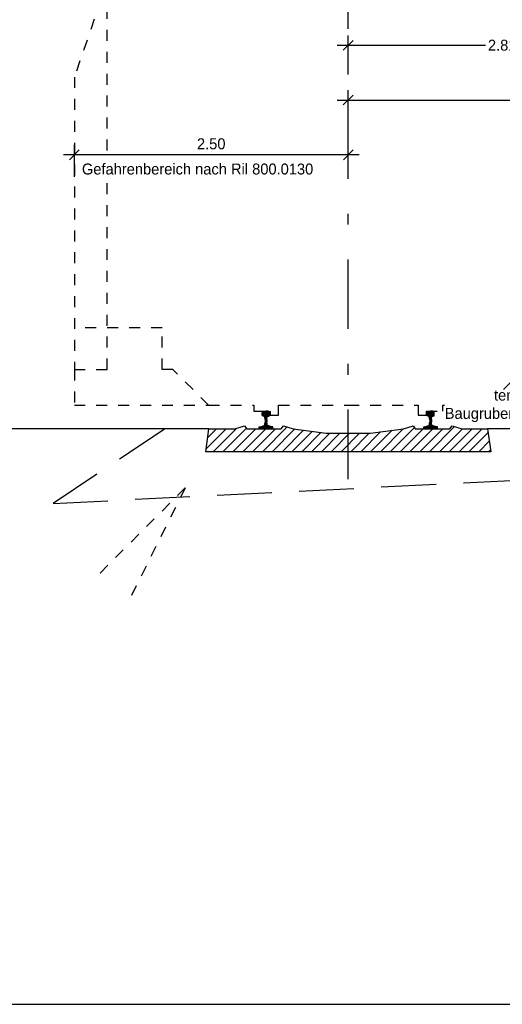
# Model space of a CAD drawing. Header units: metres. Extents: x -8 to 484, y -254 to 116.
# Tile 80 of 172: x 142.43 to 146.83, y -38.7 to -29.71. Entities that reach past the tile are written whole.
import ezdxf

# ---------------------------------------------------------------- set-up
doc = ezdxf.new("R2010")
doc.units = ezdxf.units.M
doc.linetypes.add('STRICHLINIE', pattern=[0.75, 0.5, -0.25])
doc.linetypes.add('STRICHPUNKT', pattern=[25.4, 12.7, -6.35, 0, -6.35])
for name, color, linetype in [('GTU_A_Druckbereich', 7, 'STRICHPUNKT'), ('GTU_A_Gleisachse', 7, 'STRICHPUNKT'), ('GTU_A_Lichtraumprofil', 252, 'Continuous'), ('GTU_B', 253, 'Continuous'), ('GTU_B_Bemaßung', 253, 'Continuous'), ('GTU_P_Baugrube_Beschriftung', 11, 'Continuous'), ('GTU_P_Bemaßung', 1, 'Continuous')]:
    doc.layers.add(name, color=color, linetype=linetype)
doc.layers.add('GTU_A_Hilfslayer', color=3, linetype='Continuous', plot=False)
doc.styles.add('PROVI', font='PROVI.SHX')
doc.dimstyles.new('1zu50', dxfattribs={"dimscale": 0.5, "dimtxt": 0.2, "dimasz": 0.18, "dimexe": 0.18, "dimexo": 0.02, "dimgap": 0.09, "dimtad": 0, "dimtih": 1, "dimtoh": 1, "dimzin": 4, "dimdsep": 46, "dimtxsty": 'PROVI', "dimblk1": 'OBLIQUE', "dimblk2": 'OBLIQUE', "dimsah": 1, "dimcen": 0.3, "dimdle": 0.2, "dimclrd": 256, "dimclre": 256, "dimclrt": 256, "dimadec": 0, "dimazin": 0, "dimtfac": 1, "dimtdec": 4, "dimtofl": 0, "dimtmove": 2, "dimatfit": 3, "dimldrblk": 'NONE', "dimfxl": 0.4, "dimfxlon": 1, "dimtfill": 1, "dimtfillclr": 256, "dimtolj": 1, "dimtzin": 0, "dimlwd": -1, "dimlwe": -1, "dimarcsym": 0})

# ---------------------------------------------------------------- blocks, each defined once
blk = doc.blocks.new('Lira_250m GC mit_Ola')
at = {"layer": 'GTU_A_Lichtraumprofil', "linetype": 'ByBlock', "lineweight": -3, "ltscale": 5}
blk.add_line((-1.1245, 4.2809), (-1.3245, 4.2809), dxfattribs=at)
at = {"layer": 'GTU_A_Lichtraumprofil', "linetype": 'STRICHLINIE', "ltscale": 0.2}
for points in [[(2.26, 4.9), (2.26, 5.85), (1.86, 6.15), (0.75, 6.15), (-0.36, 6.15), (-0.76, 5.85), (-0.76, 4.9)], [(2.22, 4.9), (2.22, 5.35), (1.82, 5.65), (0.75, 5.65), (-0.32, 5.65), (-0.72, 5.35), (-0.72, 4.9)], [(0.75, 0.055), (1.3875, 0.055), (1.3875, -0.038), (1.4625, -0.038), (1.4625, 0), (1.6125, 0), (1.6125, 0.055), (2.025, 0.055), (3.25, 0.055), (3.25, 0.38), (3.25, 3.05), (2.61, 4.9), (-1.11, 4.9), (-1.75, 3.05), (-1.75, 0.38), (-1.75, 0.055), (-0.525, 0.055), (-0.1125, 0.055), (-0.1125, 0), (0.0375, 0), (0.0375, -0.038), (0.1125, -0.038), (0.1125, 0.055), (0.75, 0.055)], [(-1.75, 0.38), (-1.45, 0.38), (-1.45, 3.9172)], [(3.25, 0.38), (2.95, 0.38), (2.95, 3.9172)], [(-0.525, 0.055), (-0.85, 0.38), (-0.95, 0.38), (-0.95, 0.76), (-1.75, 0.76)], [(2.025, 0.055), (2.35, 0.38), (2.45, 0.38), (2.45, 0.76), (3.25, 0.76)]]:
    blk.add_lwpolyline(points, dxfattribs=at)
at = {"layer": 'GTU_A_Lichtraumprofil', "insert": (-1.0154, 4.2809), "char_height": 0.09, "width": 1.375291, "attachment_point": 4, "style": 'PROVI', "bg_fill": 3, "box_fill_scale": 1, "bg_fill_color": 256, "bg_fill_true_color": 13158600, "bg_fill_transparency": 0}
blk.add_mtext('Lichtraumprofil GC mit OLA v {\\L<} 200km/h\\Pnach Ril 800.0130', dxfattribs=at)
at = {"layer": 'GTU_A_Lichtraumprofil', "insert": (-0.66, 4.2462), "char_height": 0.07, "width": 0.018265, "attachment_point": 4, "style": 'PROVI'}
blk.add_mtext('e', dxfattribs=at)
blk = doc.blocks.new('S54')
at = {"color": 0}
for p, q in [((-0.0335, 0.1187), (0.0018, 0.154)), ((-0.0335, 0.1275), (-0.0071, 0.1539)), ((-0.0335, 0.1363), (-0.0164, 0.1534)), ((-0.0335, 0.14), (-0.0324, 0.1449)), ((-0.0335, 0.116), (-0.0335, 0.14)), ((-0.0332, 0.1123), (-0.0335, 0.116)), ((-0.0326, 0.1114), (-0.0332, 0.1123)), ((-0.0311, 0.1105), (-0.0326, 0.1114)), ((-0.0324, 0.1449), (-0.0315, 0.147)), ((-0.0322, 0.1112), (0.0105, 0.1539)), ((-0.0315, 0.147), (-0.0296, 0.1491)), ((-0.0153, 0.1048), (-0.0311, 0.1105)), ((-0.0296, 0.1491), (-0.0275, 0.1505)), ((-0.0275, 0.1505), (-0.0253, 0.1518)), ((-0.0259, 0.1086), (0.0187, 0.1531)), ((-0.0253, 0.1518), (-0.0243, 0.1521)), ((-0.0243, 0.1521), (-0.0209, 0.1529)), ((-0.0209, 0.1529), (-0.0171, 0.1533)), ((-0.0194, 0.1063), (0.0258, 0.1515)), ((-0.0171, 0.1533), (-0.014, 0.1536)), ((-0.0141, 0.1041), (-0.0153, 0.1048)), ((-0.0128, 0.1029), (-0.0141, 0.1041)), ((-0.014, 0.1536), (-0.0099, 0.1539)), ((-0.0134, 0.1034), (0.0309, 0.1477)), ((-0.0119, 0.1016), (-0.0128, 0.1029)), ((-0.0112, 0.1), (-0.0119, 0.1016)), ((-0.0105, 0.0968), (-0.0112, 0.1)), ((-0.0106, 0.0974), (0.0332, 0.1412)), ((-0.0101, 0.0951), (-0.0105, 0.0968)), ((-0.0092, 0.091), (-0.0101, 0.0951)), ((-0.0099, 0.1539), (-0.0058, 0.154)), ((-0.0085, 0.0854), (-0.0092, 0.091)), ((-0.0091, 0.09), (0.0335, 0.1326)), ((-0.0083, 0.082), (0.0335, 0.1238)), ((-0.008, 0.0735), (0.0092, 0.0906)), ((-0.0058, 0.154), (-0.0026, 0.154)), ((-0.0026, 0.154), (0, 0.154)), ((0.0026, 0.154), (0, 0.154)), ((0.0058, 0.154), (0.0026, 0.154)), ((0.0099, 0.1539), (0.0058, 0.154)), ((0.0085, 0.0854), (0.0092, 0.091)), ((0.0092, 0.091), (0.0101, 0.0951)), ((0.014, 0.1536), (0.0099, 0.1539)), ((0.0101, 0.0951), (0.0105, 0.0968)), ((0.0105, 0.0968), (0.0112, 0.1)), ((0.0112, 0.1), (0.0119, 0.1016)), ((0.0119, 0.1016), (0.0128, 0.1029)), ((0.0128, 0.1029), (0.0141, 0.1041)), ((0.0171, 0.1533), (0.014, 0.1536)), ((0.0141, 0.1041), (0.0153, 0.1048)), ((0.0153, 0.1048), (0.0311, 0.1105)), ((0.0209, 0.1529), (0.0171, 0.1533)), ((0.0243, 0.1521), (0.0209, 0.1529)), ((0.0253, 0.1518), (0.0243, 0.1521)), ((0.0275, 0.1505), (0.0253, 0.1518)), ((0.0296, 0.1491), (0.0275, 0.1505)), ((0.0279, 0.1093), (0.0335, 0.115)), ((0.0315, 0.147), (0.0296, 0.1491)), ((0.0311, 0.1105), (0.0326, 0.1114)), ((0.0324, 0.1449), (0.0315, 0.147)), ((0.0335, 0.14), (0.0324, 0.1449)), ((0.0326, 0.1114), (0.0332, 0.1123)), ((0.0332, 0.1123), (0.0335, 0.116)), ((0.0335, 0.116), (0.0335, 0.14)), ((-0.0625, 0.0013), (-0.0511, 0.0127)), ((-0.0625, 0.0099), (-0.0617, 0.0108)), ((-0.0625, 0), (-0.0625, 0.0099)), ((-0.0625, 0), (0.0625, 0)), ((-0.0617, 0.0108), (-0.0608, 0.0117)), ((-0.0608, 0.0117), (-0.0595, 0.012)), ((-0.0595, 0.012), (-0.0447, 0.0132)), ((-0.0549, 0), (-0.0403, 0.0146)), ((-0.0461, 0), (-0.0263, 0.0198)), ((-0.0447, 0.0132), (-0.0417, 0.0141)), ((-0.0417, 0.0141), (-0.0157, 0.0237)), ((-0.0372, 0.0001), (0.0088, 0.046)), ((-0.0283, 0.0001), (0.0095, 0.038)), ((-0.0195, 0.0001), (0.0111, 0.0307)), ((-0.0157, 0.0237), (-0.0137, 0.0249)), ((-0.0137, 0.0249), (-0.0124, 0.026)), ((-0.0124, 0.026), (-0.0119, 0.0274)), ((-0.0119, 0.0274), (-0.0109, 0.0313)), ((-0.0109, 0.0313), (-0.0096, 0.0378)), ((-0.0106, 0.0001), (0.014, 0.0247)), ((-0.0099, 0.0362), (0.008, 0.0541)), ((-0.0096, 0.0378), (-0.0088, 0.0461)), ((-0.0088, 0.0462), (0.008, 0.0629)), ((-0.0088, 0.0461), (-0.008, 0.0528)), ((-0.008, 0.0786), (-0.0085, 0.0854)), ((-0.008, 0.0646), (0.0082, 0.0808)), ((-0.008, 0.0786), (-0.008, 0.0528)), ((-0.008, 0.0558), (0.008, 0.0718)), ((-0.0018, 0.0001), (0.0201, 0.022)), ((0.0071, 0.0001), (0.0266, 0.0197)), ((0.008, 0.0786), (0.0085, 0.0854)), ((0.008, 0.0786), (0.008, 0.0528)), ((0.0088, 0.0461), (0.008, 0.0528)), ((0.0096, 0.0378), (0.0088, 0.0461)), ((0.0109, 0.0313), (0.0096, 0.0378)), ((0.0119, 0.0274), (0.0109, 0.0313)), ((0.0124, 0.026), (0.0119, 0.0274)), ((0.0137, 0.0249), (0.0124, 0.026)), ((0.0157, 0.0237), (0.0137, 0.0249)), ((0.0417, 0.0141), (0.0157, 0.0237)), ((0.0159, 0.0001), (0.0331, 0.0173)), ((0.0247, 0.0001), (0.0395, 0.0149)), ((0.0335, 0.0001), (0.0462, 0.0127)), ((0.0447, 0.0132), (0.0417, 0.0141)), ((0.0424, 0.0001), (0.0543, 0.012)), ((0.0595, 0.012), (0.0447, 0.0132)), ((0.0608, 0.0117), (0.0595, 0.012)), ((0.06, 0), (0.0625, 0.0025)), ((0.0617, 0.0108), (0.0608, 0.0117)), ((0.0625, 0.0099), (0.0617, 0.0108)), ((0.0618, 0.0107), (0.0618, 0.0107)), ((0.0625, 0), (0.0625, 0.0099))]:
    blk.add_line(p, q, dxfattribs=at)
blk = doc.blocks.new('Druckbereich')
at = {"layer": 'GTU_A_Druckbereich', "linetype": 'STRICHLINIE', "ltscale": 0.2}
for p, q in [((-0.7377, -0.7), (-1.5862, -1.5485)), ((-0.7377, -0.7), (-1.2743, -1.7733)), ((2.2623, -0.7), (3.1108, -1.5485)), ((2.2623, -0.7), (2.799, -1.7733))]:
    blk.add_line(p, q, dxfattribs=at)
blk = doc.blocks.new('_OBLIQUE')
at = {"color": 0, "linetype": 'ByBlock'}
blk.add_line((-0.5, -0.5), (0.5, 0.5), dxfattribs=at)
blk = doc.blocks.new('*D470')
at = {"layer": 'Defpoints', "color": 0, "linetype": 'Continuous'}
for p in [(142.9244, -30.9451), (142.9244, -33.23), (145.4244, -33.23)]:
    blk.add_point(p, dxfattribs=at)
at = {"layer": 'GTU_B_Bemaßung'}
for p, q in [((142.9244, -31.1451), (142.9244, -30.8551)), ((145.4244, -31.1451), (145.4244, -30.8551)), ((145.5244, -30.9451), (142.8244, -30.9451))]:
    blk.add_line(p, q, dxfattribs=at)
at = {"layer": 'GTU_B_Bemaßung', "linetype": 'Continuous', "xscale": 0.09, "yscale": 0.09, "zscale": 0.09, "rotation": 180}
blk.add_blockref('_OBLIQUE', (142.9244, -30.9451), dxfattribs=at)
at = {"layer": 'GTU_B_Bemaßung', "linetype": 'Continuous', "xscale": 0.09, "yscale": 0.09, "zscale": 0.09}
blk.add_blockref('_OBLIQUE', (145.4244, -30.9451), dxfattribs=at)
at = {"layer": 'GTU_B_Bemaßung', "linetype": 'Continuous', "insert": (144.1735, -30.8451), "char_height": 0.1, "attachment_point": 5, "style": 'PROVI', "bg_fill": 3, "box_fill_scale": 1.1, "bg_fill_color": 256, "bg_fill_true_color": 13158600, "bg_fill_transparency": 0}
blk.add_mtext('\\A1;2.50', dxfattribs=at)
blk = doc.blocks.new('_None')
blk = doc.blocks.new('*D471')
at = {"layer": 'Defpoints', "color": 0, "linetype": 'Continuous'}
for p in [(150.8244, -30.4451), (145.4243, -33.4871), (150.8244, -33.4871)]:
    blk.add_point(p, dxfattribs=at)
at = {"layer": 'GTU_B_Bemaßung', "linetype": 'Continuous'}
for p, q in [((145.4243, -30.6451), (145.4243, -30.3551)), ((150.8244, -30.6451), (150.8244, -30.3551)), ((145.3243, -30.4451), (147.9562, -30.4451)), ((150.9244, -30.4451), (148.2925, -30.4451))]:
    blk.add_line(p, q, dxfattribs=at)
at = {"layer": 'GTU_B_Bemaßung', "linetype": 'Continuous', "xscale": 0.09, "yscale": 0.09, "zscale": 0.09, "rotation": 180}
blk.add_blockref('_OBLIQUE', (145.4243, -30.4451), dxfattribs=at)
at = {"layer": 'GTU_B_Bemaßung', "linetype": 'Continuous', "xscale": 0.09, "yscale": 0.09, "zscale": 0.09}
blk.add_blockref('_OBLIQUE', (150.8244, -30.4451), dxfattribs=at)
at = {"layer": 'GTU_B_Bemaßung', "linetype": 'Continuous', "insert": (148.1244, -30.4451), "char_height": 0.1, "attachment_point": 5, "style": 'PROVI', "bg_fill": 3, "box_fill_scale": 1.1, "bg_fill_color": 256, "bg_fill_true_color": 13158600, "bg_fill_transparency": 0}
blk.add_mtext('\\A1;5.40', dxfattribs=at)
blk = doc.blocks.new('*D475')
at = {"layer": 'Defpoints', "color": 0, "linetype": 'Continuous'}
for p in [(148.2346, -29.9451), (145.4243, -33.4871), (148.2346, -33.4451)]:
    blk.add_point(p, dxfattribs=at)
at = {"layer": 'GTU_P_Bemaßung', "linetype": 'Continuous'}
for p, q in [((145.4243, -30.1451), (145.4243, -29.8551)), ((148.2346, -30.1451), (148.2346, -29.8551)), ((145.3243, -29.9451), (146.6774, -29.9451)), ((148.3346, -29.9451), (146.9814, -29.9451))]:
    blk.add_line(p, q, dxfattribs=at)
at = {"layer": 'GTU_P_Bemaßung', "linetype": 'Continuous', "xscale": 0.09, "yscale": 0.09, "zscale": 0.09, "rotation": 180}
blk.add_blockref('_OBLIQUE', (145.4243, -29.9451), dxfattribs=at)
at = {"layer": 'GTU_P_Bemaßung', "linetype": 'Continuous', "xscale": 0.09, "yscale": 0.09, "zscale": 0.09}
blk.add_blockref('_OBLIQUE', (148.2346, -29.9451), dxfattribs=at)
at = {"layer": 'GTU_P_Bemaßung', "linetype": 'Continuous', "insert": (146.8294, -29.9451), "char_height": 0.1, "attachment_point": 5, "style": 'PROVI', "bg_fill": 3, "box_fill_scale": 1.1, "bg_fill_color": 256, "bg_fill_true_color": 13158600, "bg_fill_transparency": 0}
blk.add_mtext('\\A1;2.81', dxfattribs=at)

msp = doc.modelspace()

# ---------------------------------------------------------------- hatches: boundary and pattern name
at = {"layer": 'GTU_B'}
h = msp.add_hatch(dxfattribs=at)
h.set_pattern_fill('ANSI31', color=256, scale=0.02, style=0)
h.set_pattern_definition([(45, (137.924435, -38.48503), (-0.0449013, 0.0449013), [])])
h.paths.add_polyline_path([(144.1243, -33.6551), (144.1533, -33.4451), (144.3883, -33.4451), (144.4773, -33.4201), (144.4773, -33.4201), (144.4973, -33.4451), (144.8123, -33.4451), (144.8323, -33.4201), (144.8323, -33.4201), (144.9213, -33.4451), (144.9213, -33.4451), (145.2213, -33.4871), (145.6273, -33.4871), (145.9273, -33.4451), (145.9273, -33.4451), (146.0163, -33.4201), (146.0163, -33.4201), (146.0363, -33.4451), (146.3513, -33.4451), (146.3713, -33.4201), (146.3713, -33.4201), (146.4603, -33.4451), (146.6953, -33.4451), (146.7243, -33.6551)])

# ---------------------------------------------------------------- linework, layer by layer
at = {"layer": 'GTU_A_Hilfslayer', "linetype": 'Continuous', "flags": 128}
msp.add_lwpolyline([(28.5, -38.7), (252.3485, -38.7)], dxfattribs=at)
msp.add_lwpolyline([(28.5, -38.7), (252.3485, -38.7)], dxfattribs=at)
at = {"layer": 'GTU_B', "linetype": 'Continuous'}
msp.add_line((143.7533, -33.4451), (140.4243, -33.4451), dxfattribs=at)
at = {"layer": 'GTU_B', "flags": 128}
msp.add_lwpolyline([(144.1243, -33.6551), (144.1533, -33.4451), (144.3883, -33.4451), (144.4773, -33.4201), (144.4973, -33.4451), (144.8123, -33.4451), (144.8323, -33.4201), (144.9213, -33.4451), (145.2213, -33.4871), (145.6273, -33.4871), (145.9273, -33.4451), (146.0163, -33.4201), (146.0363, -33.4451), (146.3513, -33.4451), (146.3713, -33.4201), (146.4603, -33.4451), (146.6953, -33.4451), (146.7243, -33.6551), (144.1243, -33.6551)], dxfattribs=at)
at = {"layer": 'GTU_B', "linetype": 'STRICHLINIE'}
msp.add_lwpolyline([(144.1533, -33.4451), (143.7533, -33.4451), (143.7533, -33.4451), (142.7299, -34.1274), (142.7299, -34.1274), (147.7427, -33.8767), (147.0953, -33.4451), (146.6953, -33.4451)], dxfattribs=at)

# ---------------------------------------------------------------- block references
at = {"layer": 'GTU_A_Druckbereich'}
msp.add_blockref('Druckbereich', (144.6743, -33.2851), dxfattribs=at)
at = {"layer": 'GTU_A_Lichtraumprofil'}
msp.add_blockref('Lira_250m GC mit_Ola', (144.6744, -33.285), dxfattribs=at)

# ---------------------------------------------------------------- next in the draw order: linework, layer by layer
at = {"layer": 'GTU_A_Gleisachse', "color": 7, "ltscale": 0.05}
msp.add_line((145.4243, -33.9051), (145.4243, -27.9051), dxfattribs=at)

# ---------------------------------------------------------------- next in the draw order: block references
at = {"layer": 'GTU_B', "rotation": 359.9999999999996}
for p in [(144.6733, -33.4391), (146.1753, -33.4391)]:
    msp.add_blockref('S54', p, dxfattribs=at)

# ---------------------------------------------------------------- next in the draw order: texts
at = {"layer": 'GTU_B_Bemaßung', "insert": (142.9935, -31.0248), "char_height": 0.1, "attachment_point": 1, "line_spacing_factor": 0.9, "style": 'PROVI', "bg_fill": 3, "box_fill_scale": 1.5, "bg_fill_color": 1, "bg_fill_transparency": 0}
msp.add_mtext('Gefahrenbereich nach Ril 800.0130', dxfattribs=at)

# ---------------------------------------------------------------- next in the draw order: dimensions: what is measured, and where the dimension line sits
at = {"layer": 'GTU_B_Bemaßung'}
dim = msp.add_linear_dim(base=(142.9244, -30.9451), p1=(145.4244, -33.23), p2=(142.9244, -33.23), dimstyle='1zu50', override={"dimclrd": 256, "dimclre": 256, "dimclrt": 256}, dxfattribs=at)
dim.commit()
dim.dimension.update_dxf_attribs({"geometry": '*D470', "text_midpoint": (144.1735, -30.8451), "dimtype": 160})

# ---------------------------------------------------------------- next in the draw order: dimensions: what is measured, and where the dimension line sits
at = {"layer": 'GTU_B_Bemaßung', "linetype": 'Continuous'}
dim = msp.add_linear_dim(base=(150.8244, -30.4451), p1=(145.4243, -33.4871), p2=(150.8244, -33.4871), dimstyle='1zu50', dxfattribs=at)
dim.commit()
dim.dimension.update_dxf_attribs({"geometry": '*D471', "text_midpoint": (148.1244, -30.4451)})

# ---------------------------------------------------------------- next in the draw order: dimensions: what is measured, and where the dimension line sits
at = {"layer": 'GTU_P_Bemaßung', "linetype": 'Continuous'}
dim = msp.add_linear_dim(base=(148.2346, -29.9451), p1=(145.4243, -33.4871), p2=(148.2346, -33.4451), dimstyle='1zu50', dxfattribs=at)
dim.commit()
dim.dimension.update_dxf_attribs({"geometry": '*D475', "text_midpoint": (146.8294, -29.9451)})

# ---------------------------------------------------------------- next in the draw order: texts
at = {"layer": 'GTU_P_Baugrube_Beschriftung', "insert": (146.9219, -33.3855), "char_height": 0.1, "attachment_point": 8, "style": 'PROVI', "bg_fill": 3, "box_fill_scale": 1, "bg_fill_color": 256, "bg_fill_true_color": 13158600, "bg_fill_transparency": 0}
msp.add_mtext('temp.\\PBaugrubensicherung', dxfattribs=at)

doc.saveas('drawing.dxf')
